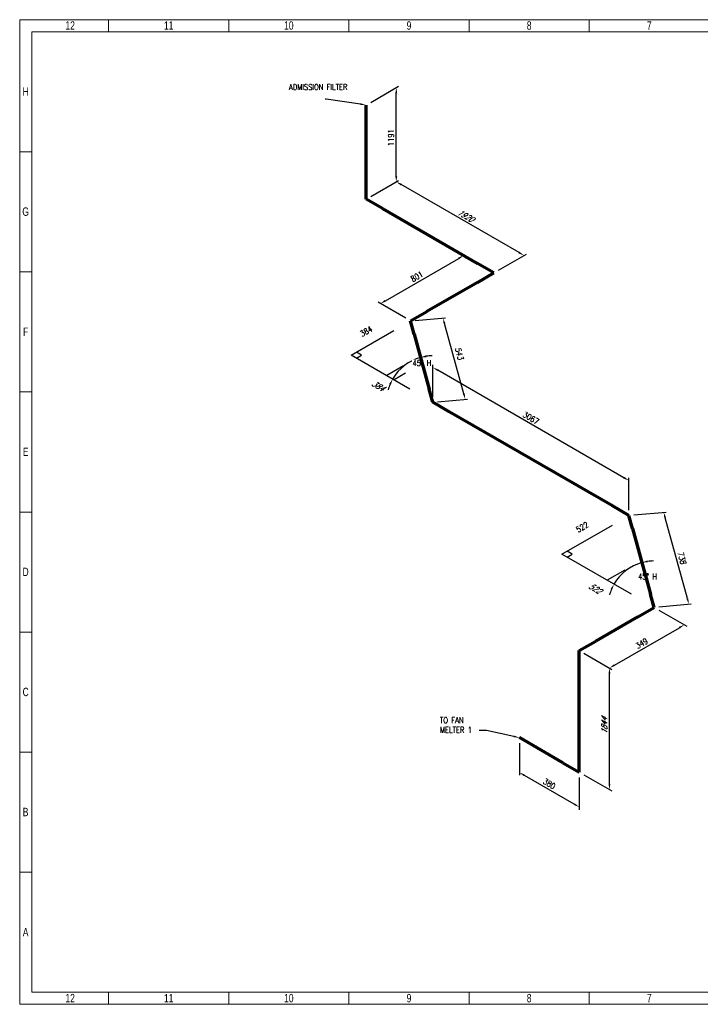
# Model space of a CAD drawing. Header units: millimetres. Extents: x 0 to 594, y 0 to 424.
# Tile 1 of 15: x 0 to 293, y 0 to 424. Entities that reach past the tile are written whole.
import ezdxf
from ezdxf import colors
from ezdxf.entities.mleader import LeaderData, LeaderLine
from ezdxf.math import Vec2, Vec3

# ---------------------------------------------------------------- set-up
doc = ezdxf.new("R2010")
doc.units = ezdxf.units.MM
doc.header["$LTSCALE"] = 0.25
for name, color, linetype in [('Annotation', 7, 'Continuous'), ('Dimension', 1, 'Continuous'), ('Skew Box', 7, 'Continuous')]:
    doc.layers.add(name, color=color, linetype=linetype)
doc.layers.add('Pipe', color=3, linetype='Continuous', lineweight=70)
doc.styles.add('AdskIsoAnnotation', font='romans.shx', dxfattribs={"width": 0.8, "height": 1})
doc.styles.add('AdskIsoMetric', font='romans.shx', dxfattribs={"width": 0.8, "height": 2.5})
doc.styles.add('AdskIsoMetric-30', font='romans.shx', dxfattribs={"width": 0.8, "height": 2.5})
doc.styles.add('AdskIsoMetric10', font='romans.shx', dxfattribs={"width": 0.8, "oblique": 10.115766, "height": 2.5})
doc.styles.add('AdskIsoMetric30', font='romans.shx', dxfattribs={"width": 0.8, "oblique": 30, "height": 2.5})
doc.styles.add('SLDTEXTSTYLE3', font='TXT', dxfattribs={"width": 0.75})
doc.styles.get("Standard").update_dxf_attribs({"font": 'arial.ttf'})
doc.dimstyles.new('AdskIsoMetric', dxfattribs={"dimtxt": 2.5, "dimasz": 2.5, "dimexe": 1, "dimexo": 2, "dimgap": 0.8, "dimtad": 1, "dimdec": 0, "dimrnd": 1, "dimzin": 0, "dimdsep": 46, "dimtxsty": 'AdskIsoMetric', "dimcen": 0, "dimclrt": 7, "dimadec": 0, "dimazin": 0, "dimtfac": 1, "dimtdec": 0, "dimtmove": 1, "dimatfit": 3, "dimfxl": 1, "dimtfill": 1, "dimfrac": 2, "dimtolj": 1, "dimtzin": 0, "dimarcsym": 0})

# ---------------------------------------------------------------- blocks, each defined once
blk = doc.blocks.new('*D14')
at = {"layer": 'Defpoints', "color": 0, "transparency": 16777216}
for p in [(267.97, 190.34), (259.09, 185.17), (255.94, 181.05), (273.26, 171.05)]:
    blk.add_point(p, dxfattribs=at)
at = {"layer": 'Dimension', "color": 0, "lineweight": -2, "transparency": 16777216}
for start, end in [(91.0073, 98.1739), (105.3406, 150), (157.1666, 164.3333)]:
    blk.add_arc((273.26, 171.05), 20, start, end, dxfattribs=at)
at = {"layer": 'Dimension', "color": 0, "transparency": 16777216}
for points in [[(270.51, 190.44), (270.34, 191.26), (267.97, 190.34)], [(254.46, 179), (255.21, 178.63), (255.94, 181.05)]]:
    blk.add_solid(points, dxfattribs=at)
at = {"layer": 'Dimension', "color": 7, "transparency": 16777216, "insert": (270.37, 184.35), "char_height": 2.5, "attachment_point": 5, "style": 'AdskIsoMetric', "bg_fill": 3, "box_fill_scale": 1.1, "bg_fill_color": 256, "bg_fill_true_color": 13158600, "bg_fill_transparency": 0}
blk.add_mtext('\\A1;45° H', dxfattribs=at)
blk = doc.blocks.new('*D15')
at = {"layer": 'Defpoints', "color": 0, "transparency": 16777216}
for p in [(163.76, 273.55), (160.61, 269.44), (177.93, 259.44)]:
    blk.add_point(p, dxfattribs=at)
at = {"layer": 'Dimension', "color": 0, "lineweight": -2, "transparency": 16777216}
for start, end in [(105.3406, 150), (91.0073, 98.1739), (157.1666, 164.3333)]:
    blk.add_arc((177.93, 259.44), 20, start, end, dxfattribs=at)
at = {"layer": 'Dimension', "color": 0, "transparency": 16777216}
for points in [[(175.17, 278.83), (175, 279.64), (172.63, 278.73)], [(159.12, 267.39), (159.87, 267.01), (160.61, 269.44)]]:
    blk.add_solid(points, dxfattribs=at)
at = {"layer": 'Dimension', "color": 7, "transparency": 16777216, "insert": (173.23, 276.31), "char_height": 2.5, "attachment_point": 5, "style": 'AdskIsoMetric', "bg_fill": 3, "box_fill_scale": 1.1, "bg_fill_color": 256, "bg_fill_true_color": 13158600, "bg_fill_transparency": 0}
blk.add_mtext('\\A1;45° H', dxfattribs=at)
at = {"layer": 'Defpoints', "color": 0, "transparency": 16777216}
blk.add_point((172.63, 278.73), dxfattribs=at)
blk = doc.blocks.new('*D16')
at = {"layer": 'Defpoints', "color": 0, "transparency": 16777216}
for p in [(162.17, 395), (149.18, 387.5), (149.18, 346.95)]:
    blk.add_point(p, dxfattribs=at)
at = {"layer": 'Dimension', "color": 0, "lineweight": -2, "transparency": 16777216}
for p, q in [((151.18, 388.66), (163.17, 395.58)), ((162.17, 356.95), (162.17, 392.5)), ((151.18, 348.11), (163.17, 355.03))]:
    blk.add_line(p, q, dxfattribs=at)
at = {"layer": 'Dimension', "color": 0, "transparency": 16777216}
for points in [[(161.75, 392.5), (162.59, 392.5), (162.17, 395)], [(161.75, 356.95), (162.59, 356.95), (162.17, 354.45)]]:
    blk.add_solid(points, dxfattribs=at)
at = {"layer": 'Dimension', "color": 7, "transparency": 16777216, "insert": (159.93, 373.43), "char_height": 2.5, "attachment_point": 5, "rotation": 90, "style": 'AdskIsoMetric-30', "bg_fill": 3, "box_fill_scale": 1.1, "bg_fill_color": 256, "bg_fill_true_color": 13158600, "bg_fill_transparency": 0}
blk.add_mtext('\\A1;1191', dxfattribs=at)
blk = doc.blocks.new('*D17')
at = {"layer": 'Defpoints', "color": 0, "transparency": 16777216}
for p in [(162.17, 354.45), (149.18, 346.95), (204.21, 315.18)]:
    blk.add_point(p, dxfattribs=at)
at = {"layer": 'Dimension', "color": 0, "lineweight": -2, "transparency": 16777216}
for p, q in [((151.18, 348.11), (163.17, 355.03)), ((215.04, 323.93), (164.34, 353.2)), ((206.21, 316.33), (218.21, 323.26))]:
    blk.add_line(p, q, dxfattribs=at)
at = {"layer": 'Dimension', "color": 0, "transparency": 16777216}
for points in [[(164.54, 353.56), (164.13, 352.84), (162.17, 354.45)], [(215.25, 324.29), (214.83, 323.57), (217.21, 322.68)]]:
    blk.add_solid(points, dxfattribs=at)
at = {"layer": 'Dimension', "color": 7, "transparency": 16777216, "insert": (191.93, 339.86), "char_height": 2.5, "attachment_point": 5, "rotation": 330, "style": 'AdskIsoMetric30', "bg_fill": 3, "box_fill_scale": 1.1, "bg_fill_color": 256, "bg_fill_true_color": 13158600, "bg_fill_transparency": 0}
blk.add_mtext('\\A1;1920', dxfattribs=at)
blk = doc.blocks.new('*D18')
at = {"layer": 'Defpoints', "color": 0, "transparency": 16777216}
for p in [(191.22, 322.68), (204.21, 315.18), (168.32, 294.45)]:
    blk.add_point(p, dxfattribs=at)
at = {"layer": 'Dimension', "color": 0, "lineweight": -2, "transparency": 16777216}
for p, q in [((157.49, 303.2), (189.06, 321.43)), ((166.32, 295.61), (154.33, 302.53))]:
    blk.add_line(p, q, dxfattribs=at)
at = {"layer": 'Dimension', "color": 0, "transparency": 16777216}
for points in [[(188.85, 321.79), (189.27, 321.07), (191.22, 322.68)], [(157.29, 303.57), (157.7, 302.84), (155.33, 301.95)]]:
    blk.add_solid(points, dxfattribs=at)
at = {"layer": 'Dimension', "color": 7, "transparency": 16777216, "insert": (171.04, 313.61), "char_height": 2.5, "attachment_point": 5, "rotation": 30, "style": 'AdskIsoMetric-30', "bg_fill": 3, "box_fill_scale": 1.1, "bg_fill_color": 256, "bg_fill_true_color": 13158600, "bg_fill_transparency": 0}
blk.add_mtext('\\A1;801', dxfattribs=at)
blk = doc.blocks.new('*D19')
at = {"layer": 'Defpoints', "color": 0, "transparency": 16777216}
for p in [(168.32, 294.45), (182.29, 295.73), (177.93, 259.44)]:
    blk.add_point(p, dxfattribs=at)
at = {"layer": 'Dimension', "color": 0, "lineweight": -2, "transparency": 16777216}
for p, q in [((170.34, 294.64), (183.31, 295.83)), ((191.24, 263.13), (182.96, 293.32)), ((179.95, 259.62), (192.91, 260.81))]:
    blk.add_line(p, q, dxfattribs=at)
at = {"layer": 'Dimension', "color": 0, "transparency": 16777216}
for points in [[(183.36, 293.43), (182.55, 293.21), (182.29, 295.73)], [(191.64, 263.24), (190.84, 263.02), (191.9, 260.72)]]:
    blk.add_solid(points, dxfattribs=at)
at = {"layer": 'Dimension', "color": 7, "transparency": 16777216, "insert": (189.3, 280.45), "char_height": 2.5, "attachment_point": 5, "rotation": 285.3406, "style": 'AdskIsoMetric10', "bg_fill": 3, "box_fill_scale": 1.1, "bg_fill_color": 256, "bg_fill_true_color": 13158600, "bg_fill_transparency": 0}
blk.add_mtext('\\A1;543', dxfattribs=at)
blk = doc.blocks.new('*D20')
at = {"layer": 'Defpoints', "color": 0, "transparency": 16777216}
for p in [(177.93, 274.44), (177.93, 259.44), (262.4, 210.67)]:
    blk.add_point(p, dxfattribs=at)
at = {"layer": 'Dimension', "color": 0, "lineweight": -2, "transparency": 16777216}
for p, q in [((177.93, 261.75), (177.93, 275.59)), ((260.23, 226.92), (180.09, 273.19)), ((262.4, 212.98), (262.4, 226.82))]:
    blk.add_line(p, q, dxfattribs=at)
at = {"layer": 'Dimension', "color": 0, "transparency": 16777216}
for points in [[(180.3, 273.55), (179.88, 272.83), (177.93, 274.44)], [(260.44, 227.28), (260.02, 226.56), (262.4, 225.67)]]:
    blk.add_solid(points, dxfattribs=at)
at = {"layer": 'Dimension', "color": 7, "transparency": 16777216, "insert": (220.16, 252.64), "char_height": 2.5, "attachment_point": 5, "rotation": 330, "style": 'AdskIsoMetric-30', "bg_fill": 3, "box_fill_scale": 1.1, "bg_fill_color": 256, "bg_fill_true_color": 13158600, "bg_fill_transparency": 0}
blk.add_mtext('\\A1;3067', dxfattribs=at)
blk = doc.blocks.new('*D21')
at = {"layer": 'Defpoints', "color": 0, "transparency": 16777216}
for p in [(262.4, 210.67), (277.33, 212.04), (273.26, 171.05)]:
    blk.add_point(p, dxfattribs=at)
at = {"layer": 'Dimension', "color": 0, "lineweight": -2, "transparency": 16777216}
for p, q in [((264.42, 210.86), (278.35, 212.13)), ((287.54, 174.83), (278, 209.63)), ((275.29, 171.24), (289.21, 172.51))]:
    blk.add_line(p, q, dxfattribs=at)
at = {"layer": 'Dimension', "color": 0, "transparency": 16777216}
for points in [[(278.4, 209.74), (277.59, 209.51), (277.33, 212.04)], [(287.94, 174.94), (287.14, 174.72), (288.2, 172.42)]]:
    blk.add_solid(points, dxfattribs=at)
at = {"layer": 'Dimension', "color": 7, "transparency": 16777216, "insert": (285.17, 192.45), "char_height": 2.5, "attachment_point": 5, "rotation": 285.3406, "style": 'AdskIsoMetric10', "bg_fill": 3, "box_fill_scale": 1.1, "bg_fill_color": 256, "bg_fill_true_color": 13158600, "bg_fill_transparency": 0}
blk.add_mtext('\\A1;738', dxfattribs=at)
blk = doc.blocks.new('*D22')
at = {"layer": 'Defpoints', "color": 0, "transparency": 16777216}
for p in [(273.26, 171.05), (286.26, 163.55), (240.99, 152.42)]:
    blk.add_point(p, dxfattribs=at)
at = {"layer": 'Dimension', "color": 0, "lineweight": -2, "transparency": 16777216}
for p, q in [((275.26, 169.9), (287.26, 162.97)), ((256.14, 146.17), (284.09, 162.3)), ((242.99, 151.26), (254.98, 144.34))]:
    blk.add_line(p, q, dxfattribs=at)
at = {"layer": 'Dimension', "color": 0, "transparency": 16777216}
for points in [[(283.88, 162.66), (284.3, 161.94), (286.26, 163.55)], [(255.94, 146.53), (256.35, 145.81), (253.98, 144.92)]]:
    blk.add_solid(points, dxfattribs=at)
at = {"layer": 'Dimension', "color": 7, "transparency": 16777216, "insert": (267.88, 155.53), "char_height": 2.5, "attachment_point": 5, "rotation": 30, "style": 'AdskIsoMetric-30', "bg_fill": 3, "box_fill_scale": 1.1, "bg_fill_color": 256, "bg_fill_true_color": 13158600, "bg_fill_transparency": 0}
blk.add_mtext('\\A1;349', dxfattribs=at)
blk = doc.blocks.new('*D23')
at = {"layer": 'Defpoints', "color": 0, "transparency": 16777216}
for p in [(240.99, 152.42), (253.98, 144.92), (240.99, 100)]:
    blk.add_point(p, dxfattribs=at)
at = {"layer": 'Dimension', "color": 0, "lineweight": -2, "transparency": 16777216}
for p, q in [((242.99, 151.26), (254.98, 144.34)), ((253.98, 95), (253.98, 142.42)), ((242.99, 98.84), (254.98, 91.92))]:
    blk.add_line(p, q, dxfattribs=at)
at = {"layer": 'Dimension', "color": 0, "transparency": 16777216}
for points in [[(253.56, 142.42), (254.4, 142.42), (253.98, 144.92)], [(253.56, 95), (254.4, 95), (253.98, 92.5)]]:
    blk.add_solid(points, dxfattribs=at)
at = {"layer": 'Dimension', "color": 7, "transparency": 16777216, "insert": (251.74, 120), "char_height": 2.5, "attachment_point": 5, "rotation": 90, "style": 'AdskIsoMetric30', "bg_fill": 3, "box_fill_scale": 1.1, "bg_fill_color": 256, "bg_fill_true_color": 13158600, "bg_fill_transparency": 0}
blk.add_mtext('\\A1;1844', dxfattribs=at)
blk = doc.blocks.new('*D24')
at = {"layer": 'Defpoints', "color": 0, "transparency": 16777216}
for p in [(215.18, 114.9), (215.18, 99.9), (240.99, 100)]:
    blk.add_point(p, dxfattribs=at)
at = {"layer": 'Dimension', "color": 0, "lineweight": -2, "transparency": 16777216}
for p, q in [((215.18, 112.59), (215.18, 98.75)), ((238.82, 86.25), (217.34, 98.65)), ((240.99, 97.69), (240.99, 83.84))]:
    blk.add_line(p, q, dxfattribs=at)
at = {"layer": 'Dimension', "color": 0, "transparency": 16777216}
for points in [[(217.55, 99.01), (217.14, 98.29), (215.18, 99.9)], [(239.03, 86.61), (238.62, 85.89), (240.99, 85)]]:
    blk.add_solid(points, dxfattribs=at)
at = {"layer": 'Dimension', "color": 7, "transparency": 16777216, "insert": (228.08, 95.04), "char_height": 2.5, "attachment_point": 5, "rotation": 330, "style": 'AdskIsoMetric-30', "bg_fill": 3, "box_fill_scale": 1.1, "bg_fill_color": 256, "bg_fill_true_color": 13158600, "bg_fill_transparency": 0}
blk.add_mtext('\\A1;380', dxfattribs=at)
blk = doc.blocks.new('*D25')
at = {"layer": 'Defpoints', "color": 0, "transparency": 16777216}
for p in [(233.52, 194), (233.52, 194), (273.26, 171.05)]:
    blk.add_point(p, dxfattribs=at)
at = {"layer": 'Dimension', "color": 7, "transparency": 16777216, "insert": (247.7, 179.24), "char_height": 2.5, "attachment_point": 5, "rotation": 330, "style": 'AdskIsoMetric30', "bg_fill": 3, "box_fill_scale": 1.1, "bg_fill_color": 256, "bg_fill_true_color": 13158600, "bg_fill_transparency": 0}
blk.add_mtext('\\A1;522', dxfattribs=at)
blk = doc.blocks.new('*D26')
at = {"layer": 'Defpoints', "color": 0, "transparency": 16777216}
for p in [(262.4, 210.67), (262.4, 210.67), (233.52, 194)]:
    blk.add_point(p, dxfattribs=at)
at = {"layer": 'Dimension', "color": 7, "transparency": 16777216, "insert": (242.27, 205.62), "char_height": 2.5, "attachment_point": 5, "rotation": 30, "style": 'AdskIsoMetric-30', "bg_fill": 3, "box_fill_scale": 1.1, "bg_fill_color": 256, "bg_fill_true_color": 13158600, "bg_fill_transparency": 0}
blk.add_mtext('\\A1;522', dxfattribs=at)
blk = doc.blocks.new('*D27')
at = {"layer": 'Defpoints', "color": 0, "transparency": 16777216}
for p in [(142.8, 279.72), (142.8, 279.72), (177.93, 259.44)]:
    blk.add_point(p, dxfattribs=at)
at = {"layer": 'Dimension', "color": 7, "transparency": 16777216, "insert": (154.23, 266.55), "char_height": 2.5, "attachment_point": 5, "rotation": 330, "style": 'AdskIsoMetric30', "bg_fill": 3, "box_fill_scale": 1.1, "bg_fill_color": 256, "bg_fill_true_color": 13158600, "bg_fill_transparency": 0}
blk.add_mtext('\\A1;384', dxfattribs=at)
blk = doc.blocks.new('*D28')
at = {"layer": 'Defpoints', "color": 0, "transparency": 16777216}
for p in [(168.32, 294.46), (168.32, 294.45), (142.8, 279.72)]:
    blk.add_point(p, dxfattribs=at)
at = {"layer": 'Dimension', "color": 7, "transparency": 16777216, "insert": (149.21, 289.99), "char_height": 2.5, "attachment_point": 5, "rotation": 30, "style": 'AdskIsoMetric-30', "bg_fill": 3, "box_fill_scale": 1.1, "bg_fill_color": 256, "bg_fill_true_color": 13158600, "bg_fill_transparency": 0}
blk.add_mtext('\\A1;384', dxfattribs=at)
blk = doc.blocks.new('Elbow-1-Iso2DSkew90')
at = {"color": 0, "linetype": 'ByBlock', "lineweight": -2, "extrusion": (-0.707107, -0.408248, 0.57735)}
for p, q in [((0, 0), (0, 8.16)), ((-7.07, 4.08), (0, 0)), ((0, 0), (0, 0))]:
    blk.add_line(p, q, dxfattribs=at)
blk = doc.blocks.new('Elbow-1-Iso2DSkew0')
at = {"color": 0, "linetype": 'ByBlock', "lineweight": -2, "extrusion": (-0.707107, 0.408248, -0.57735)}
for p, q in [((0, 0), (7.07, 4.08)), ((0, 0), (0, 0)), ((0, -8.16), (0, 0))]:
    blk.add_line(p, q, dxfattribs=at)
blk = doc.blocks.new('Elbow-2-Iso2DSkew90')
at = {"color": 0, "linetype": 'ByBlock', "lineweight": -2, "extrusion": (0, 0.816497, 0.57735)}
for p, q in [((0, 0), (-1.56, 5.7)), ((0, 0), (0, 0)), ((-7.07, -4.08), (0, 0))]:
    blk.add_line(p, q, dxfattribs=at)
blk = doc.blocks.new('Elbow-3-Iso2DSkew90')
at = {"color": 0, "linetype": 'ByBlock', "lineweight": -2, "extrusion": (0, 0.816497, 0.57735)}
for p, q in [((0, 0), (-7.07, 4.08)), ((0, 0), (0, 0)), ((1.56, -5.7), (0, 0))]:
    blk.add_line(p, q, dxfattribs=at)
blk = doc.blocks.new('Elbow-4-Iso2DSkew90')
at = {"color": 0, "linetype": 'ByBlock', "lineweight": -2, "extrusion": (-3.13301e-11, -0.816497, -0.57735)}
for p, q in [((0, 0), (-1.56, 5.7)), ((0, 0), (0, 0)), ((7.07, -4.08), (0, 0))]:
    blk.add_line(p, q, dxfattribs=at)
blk = doc.blocks.new('Elbow-5-Iso2DSkew90')
at = {"color": 0, "linetype": 'ByBlock', "lineweight": -2, "extrusion": (3.8762e-11, -0.816497, -0.57735)}
for p, q in [((0, 0), (7.07, 4.08)), ((0, 0), (0, 0)), ((1.56, -5.7), (0, 0))]:
    blk.add_line(p, q, dxfattribs=at)
blk = doc.blocks.new('Elbow-6-Iso2DSkew90')
at = {"color": 0, "linetype": 'ByBlock', "lineweight": -2, "extrusion": (0, 0.816497, 0.57735)}
for p, q in [((0, 0), (-7.07, 4.08)), ((0, 0), (0, 0)), ((-7.07, -4.08), (0, 0))]:
    blk.add_line(p, q, dxfattribs=at)
blk = doc.blocks.new('Elbow-7-Iso2DSkew90')
at = {"color": 0, "linetype": 'ByBlock', "lineweight": -2, "extrusion": (0.707107, 0.408248, -0.57735)}
for p, q in [((0, 0), (0, 8.16)), ((0, 0), (0, 0)), ((7.07, -4.08), (0, 0))]:
    blk.add_line(p, q, dxfattribs=at)
blk = doc.blocks.new('cajetin')
at = {"color": 7, "linetype": 'Continuous', "lineweight": 18}
for p, q in [((0, 0), (0, 615)), ((0, 615), (861, 615)), ((55.5, 607.5), (55.5, 615)), ((130.5, 607.5), (130.5, 615)), ((205.5, 607.5), (205.5, 615)), ((280.5, 607.5), (280.5, 615)), ((355.5, 607.5), (355.5, 615)), ((7.5, 7.5), (7.5, 607.5)), ((7.5, 607.5), (853.5, 607.5)), ((7.5, 532.5), (0, 532.5)), ((7.5, 457.5), (0, 457.5)), ((7.5, 382.5), (0, 382.5)), ((7.5, 307.5), (0, 307.5)), ((7.5, 307.5), (7.5, 307.5)), ((7.5, 232.5), (0, 232.5)), ((7.5, 157.5), (0, 157.5)), ((7.5, 82.5), (0, 82.5)), ((853.5, 7.5), (7.5, 7.5)), ((55.5, 7.5), (55.5, 0)), ((130.5, 7.5), (130.5, 0)), ((205.5, 7.5), (205.5, 0)), ((280.5, 7.5), (280.5, 0)), ((355.5, 7.5), (355.5, 0)), ((861, 0), (0, 0))]:
    blk.add_line(p, q, dxfattribs=at)
at = {"color": 7, "linetype": 'Continuous', "lineweight": 0, "char_height": 5.25, "attachment_point": 2, "style": 'SLDTEXTSTYLE3'}
for s, insert in [('12', (31.51, 613.99)), ('11', (93.01, 613.99)), ('10', (168.01, 613.99)), ('9', (243.01, 613.99)), ('8', (318.01, 613.99)), ('7', (393.01, 613.99)), ('H', (3.75, 572.74)), ('G', (3.68, 497.74)), ('F', (3.71, 422.74)), ('E', (3.74, 347.74)), ('D', (3.68, 272.74)), ('C', (3.73, 197.74)), ('B', (3.69, 122.74)), ('A', (3.7, 47.74)), ('12', (31.51, 6.49)), ('11', (93.01, 6.49)), ('10', (168.01, 6.49)), ('9', (243.01, 6.49)), ('8', (318.01, 6.49)), ('7', (393.01, 6.49))]:
    blk.add_mtext(s, dxfattribs=dict(at, insert=insert))

msp = doc.modelspace()

# ---------------------------------------------------------------- hatches: boundary and pattern name
at = {"layer": 'Skew Box', "extrusion": (-3.8875e-13, -4.66627e-13, -1)}
h = msp.add_hatch(dxfattribs=at)
h.set_pattern_fill('LINE', color=256, angle=150, style=0)
h.paths.add_polyline_path([(-157.657, 271.141), (-161.752, 268.777), (-166.342, 271.427), (-165.222, 275.509)], flags=0)
at = {"layer": 'Skew Box', "extrusion": (-4.29328e-13, -1.1604e-14, -1)}
h = msp.add_hatch(dxfattribs=at)
h.set_pattern_fill('LINE', color=256, angle=150, style=0)
h.paths.add_polyline_path([(-252.996, 182.754), (-255.936, 181.057), (-261.365, 184.191), (-260.561, 187.122)], flags=0)

# ---------------------------------------------------------------- linework, layer by layer
at = {"layer": 'Skew Box', "elevation": 0}
for points in [[(168.069, 265.13), (142.799, 279.72), (161.159, 290.32)], [(263.408, 176.743), (233.52, 193.999), (255.235, 206.536)]]:
    msp.add_lwpolyline(points, dxfattribs=at)
at = {"layer": 'Skew Box', "color": 1}
for points in [[(144.998, 278.45), (147.198, 279.72), (144.998, 280.99)], [(235.72, 192.729), (237.919, 193.999), (235.72, 195.269)]]:
    msp.add_lwpolyline(points, dxfattribs=at)

# ---------------------------------------------------------------- dimensions: what is measured, and where the dimension line sits
at = {"layer": 'Dimension'}
dim = msp.add_linear_dim(base=(162.171, 395), p1=(149.181, 346.952), p2=(149.181, 387.5), angle=90, text='1191', dimstyle='AdskIsoMetric', override={"dimtad": 0, "dimlfac": 29.383902, "dimtxsty": 'AdskIsoMetric-30', "dimse1": 0, "dimse2": 0, "dimsd1": 0, "dimsd2": 0, "dimtmove": 1}, dxfattribs=at)
dim.commit()
dim.dimension.update_dxf_attribs({"geometry": '*D16', "text_midpoint": (159.932, 373.433), "dimtype": 160})

# ---------------------------------------------------------------- leaders
at = {"layer": 'Annotation'}
ml = msp.add_multileader_mtext('Standard', dxfattribs=at)
ml.set_content('')
ml.set_leader_properties()
ml.build(insert=Vec2(0, 0))
ml.multileader.update_dxf_attribs({"dogleg_length": 3.062, "arrow_head_size": 2.5})
ctx = ml.context
ctx.base_point, ctx.arrow_head_size = Vec3(197.938, 118), 2.5
notes = []
notes.append((ctx, [(0, (1, 1, 0), (201, 118), (-1, 0), 3.062, [(0, [(215.179, 114.901)], 0, [])])]))
ctx.mtext, ml.multileader.dxf.content_type = None, 0
for ctx, leaders in notes:
    for number, flags, end, landing, length, lines in leaders:
        leader = LeaderData()
        leader.index, (leader.has_last_leader_line, leader.has_dogleg_vector, leader.attachment_direction) = number, flags
        leader.last_leader_point, leader.dogleg_vector, leader.dogleg_length = Vec3(end), Vec3(landing), length
        for number, points, colour, breaks in lines:
            line = LeaderLine()
            line.index, line.vertices, line.color, line.breaks = number, Vec3.list(points), colors.encode_raw_color(colour), breaks
            leader.lines.append(line)
        ctx.leaders.append(leader)

# ---------------------------------------------------------------- next in the draw order: dimensions: what is measured, and where the dimension line sits
at = {"layer": 'Dimension'}
dim = msp.add_linear_dim(base=(162.171, 354.452), p1=(204.215, 315.179), p2=(149.181, 346.952), angle=150, text='1920', dimstyle='AdskIsoMetric', override={"dimtad": 0, "dimlfac": 30.214663, "dimtxsty": 'AdskIsoMetric30', "dimse1": 0, "dimse2": 0, "dimsd1": 0, "dimsd2": 0, "dimtmove": 1}, dxfattribs=at)
dim.commit()
dim.dimension.update_dxf_attribs({"geometry": '*D17', "text_midpoint": (191.928, 339.859), "dimtype": 160})
for base, center, p1, p2, picture, middle in [((163.756, 273.553), (177.926, 259.439), (160.605, 269.439), (172.635, 278.727), '*D15', (173.232, 276.311)), ((259.095, 185.166), (273.265, 171.052), (255.944, 181.052), (267.974, 190.339), '*D14', (270.369, 184.348))]:
    dim = msp.add_angular_dim_3p(base=base, center=center, p1=p1, p2=p2, text='45° H', dimstyle='AdskIsoMetric', override={"dimexe": 20, "dimexo": 0, "dimtad": 4, "dimtih": 0, "dimse1": 1, "dimse2": 1, "dimsd1": 0, "dimsd2": 0}, dxfattribs=at)
    dim.commit()
    dim.dimension.update_dxf_attribs({"geometry": picture, "text_midpoint": middle, "dimtype": 165})

# ---------------------------------------------------------------- next in the draw order: leaders
at = {"layer": 'Annotation'}
ml = msp.add_multileader_mtext('Standard', dxfattribs=at)
ml.set_content('')
ml.set_leader_properties()
ml.build(insert=Vec2(0, 0))
ml.multileader.update_dxf_attribs({"dogleg_length": 0.457, "arrow_head_size": 2.5})
ctx = ml.context
ctx.base_point, ctx.arrow_head_size = Vec3(131.543, 390), 2.5
notes = []
notes.append((ctx, [(0, (1, 1, 0), (132, 390), (-1, 0), 0.457, [(0, [(149.181, 387.5)], 0, [])])]))
ctx.mtext, ml.multileader.dxf.content_type = None, 0
for ctx, leaders in notes:
    for number, flags, end, landing, length, lines in leaders:
        leader = LeaderData()
        leader.index, (leader.has_last_leader_line, leader.has_dogleg_vector, leader.attachment_direction) = number, flags
        leader.last_leader_point, leader.dogleg_vector, leader.dogleg_length = Vec3(end), Vec3(landing), length
        for number, points, colour, breaks in lines:
            line = LeaderLine()
            line.index, line.vertices, line.color, line.breaks = number, Vec3.list(points), colors.encode_raw_color(colour), breaks
            leader.lines.append(line)
        ctx.leaders.append(leader)

# ---------------------------------------------------------------- next in the draw order: linework, layer by layer
at = {"layer": 'Pipe'}
msp.add_lwpolyline([(149.181, 355.117), (149.181, 387.5)], dxfattribs=at)

# ---------------------------------------------------------------- next in the draw order: block references
msp.add_blockref('Elbow-7-Iso2DSkew90', (149.181, 346.952), dxfattribs=at)

# ---------------------------------------------------------------- next in the draw order: dimensions: what is measured, and where the dimension line sits
at = {"layer": 'Dimension'}
dim = msp.add_linear_dim(base=(191.224, 322.679), p1=(168.32, 294.455), p2=(204.215, 315.179), angle=30, text='801', dimstyle='AdskIsoMetric', override={"dimtad": 0, "dimlfac": 19.329612, "dimtxsty": 'AdskIsoMetric-30', "dimse1": 0, "dimse2": 1, "dimsd1": 0, "dimsd2": 0, "dimtmove": 1}, dxfattribs=at)
dim.commit()
dim.dimension.update_dxf_attribs({"geometry": '*D18', "text_midpoint": (171.037, 313.61), "dimtype": 160})

# ---------------------------------------------------------------- next in the draw order: linework, layer by layer
at = {"layer": 'Pipe'}
for points in [[(156.252, 342.87), (197.144, 319.261)], [(197.144, 311.096), (175.391, 298.537)]]:
    msp.add_lwpolyline(points, dxfattribs=at)

# ---------------------------------------------------------------- next in the draw order: block references
msp.add_blockref('Elbow-6-Iso2DSkew90', (204.215, 315.179), dxfattribs=at)

# ---------------------------------------------------------------- next in the draw order: dimensions: what is measured, and where the dimension line sits
at = {"layer": 'Dimension'}
dim = msp.add_linear_dim(base=(182.295, 295.733), p1=(177.926, 259.439), p2=(168.32, 294.455), angle=105.34055, text='543', dimstyle='AdskIsoMetric', override={"dimtad": 0, "dimlfac": 14.947735, "dimtxsty": 'AdskIsoMetric10'}, dxfattribs=at)
dim.commit()
dim.dimension.update_dxf_attribs({"geometry": '*D19', "text_midpoint": (189.296, 280.455), "dimtype": 160})

# ---------------------------------------------------------------- next in the draw order: dimensions: what is measured, and where the dimension line sits
dim = msp.add_linear_dim(base=(177.926, 274.439), p1=(262.396, 210.67), p2=(177.926, 259.439), angle=150, text='3067', dimstyle='AdskIsoMetric', override={"dimtad": 0, "dimlfac": 31.447744, "dimtxsty": 'AdskIsoMetric-30', "dimse1": 0, "dimse2": 0, "dimsd1": 0, "dimsd2": 0, "dimtmove": 1}, dxfattribs=at)
dim.commit()
dim.dimension.update_dxf_attribs({"geometry": '*D20', "text_midpoint": (220.161, 252.641), "dimtype": 160})

# ---------------------------------------------------------------- next in the draw order: linework, layer by layer
at = {"layer": 'Pipe'}
msp.add_lwpolyline([(255.325, 214.753), (184.997, 255.357)], dxfattribs=at)

# ---------------------------------------------------------------- next in the draw order: dimensions: what is measured, and where the dimension line sits
at = {"layer": 'Dimension'}
for base, p1, p2, angle, text, override, picture, middle in [((142.798, 279.719), (177.926, 259.439), (142.799, 279.72), 150, '384', {"dimtad": 0, "dimlfac": 9.461583, "dimtxsty": 'AdskIsoMetric30', "dimse1": 1, "dimse2": 1, "dimsd1": 1, "dimsd2": 1, "dimtmove": 2}, '*D27', (154.232, 266.548)), ((277.334, 212.036), (273.265, 171.052), (262.396, 210.67), 105.34055, '738', {"dimtad": 0, "dimlfac": 17.974798, "dimtxsty": 'AdskIsoMetric10', "dimse1": 0, "dimse2": 0, "dimsd1": 0, "dimsd2": 0, "dimtmove": 1}, '*D21', (285.171, 192.447))]:
    dim = msp.add_linear_dim(base=base, p1=p1, p2=p2, angle=angle, text=text, dimstyle='AdskIsoMetric', override=override, dxfattribs=at)
    dim.commit()
    dim.dimension.update_dxf_attribs({"geometry": picture, "text_midpoint": middle, "dimtype": 160})

# ---------------------------------------------------------------- next in the draw order: block references
at = {"layer": 'Pipe'}
msp.add_blockref('Elbow-4-Iso2DSkew90', (177.926, 259.439), dxfattribs=at)

# ---------------------------------------------------------------- next in the draw order: dimensions: what is measured, and where the dimension line sits
at = {"layer": 'Dimension'}
for base, p1, p2, text, override, picture, middle in [((168.319, 294.455), (142.799, 279.72), (168.32, 294.455), '384', {"dimtad": 0, "dimlfac": 13.022751, "dimtxsty": 'AdskIsoMetric-30', "dimse1": 1, "dimse2": 1, "dimsd1": 1, "dimsd2": 1, "dimtmove": 2}, '*D28', (149.209, 289.992)), ((286.255, 163.552), (240.989, 152.418), (273.265, 171.052), '349', {"dimtad": 0, "dimlfac": 9.360412, "dimtxsty": 'AdskIsoMetric-30', "dimse1": 0, "dimse2": 0, "dimsd1": 0, "dimsd2": 0, "dimtmove": 1}, '*D22', (267.877, 155.528))]:
    dim = msp.add_linear_dim(base=base, p1=p1, p2=p2, angle=30, text=text, dimstyle='AdskIsoMetric', override=override, dxfattribs=at)
    dim.commit()
    dim.dimension.update_dxf_attribs({"geometry": picture, "text_midpoint": middle, "dimtype": 160})

# ---------------------------------------------------------------- next in the draw order: linework, layer by layer
at = {"layer": 'Pipe'}
for points in [[(169.884, 288.752), (176.362, 265.142)], [(266.194, 166.969), (248.06, 156.5)]]:
    msp.add_lwpolyline(points, dxfattribs=at)

# ---------------------------------------------------------------- next in the draw order: block references
msp.add_blockref('Elbow-5-Iso2DSkew90', (168.32, 294.455), dxfattribs=at)

# ---------------------------------------------------------------- next in the draw order: dimensions: what is measured, and where the dimension line sits
at = {"layer": 'Dimension'}
for base, p1, p2, angle, text, override, picture, middle in [((233.519, 193.998), (273.265, 171.052), (233.52, 193.999), 150, '522', {"dimtad": 0, "dimlfac": 11.377646, "dimtxsty": 'AdskIsoMetric30', "dimse1": 1, "dimse2": 1, "dimsd1": 1, "dimsd2": 1, "dimtmove": 2}, '*D25', (247.702, 179.24)), ((253.979, 144.918), (240.989, 100), (240.989, 152.418), 90, '1844', {"dimtad": 0, "dimlfac": 35.169931, "dimtxsty": 'AdskIsoMetric30', "dimse1": 0, "dimse2": 0, "dimsd1": 0, "dimsd2": 0, "dimtmove": 1}, '*D23', (251.74, 120.002))]:
    dim = msp.add_linear_dim(base=base, p1=p1, p2=p2, angle=angle, text=text, dimstyle='AdskIsoMetric', override=override, dxfattribs=at)
    dim.commit()
    dim.dimension.update_dxf_attribs({"geometry": picture, "text_midpoint": middle, "dimtype": 160})

# ---------------------------------------------------------------- next in the draw order: block references
at = {"layer": 'Pipe'}
for name, p in [('Elbow-2-Iso2DSkew90', (273.265, 171.052)), ('Elbow-1-Iso2DSkew0', (240.989, 152.418))]:
    msp.add_blockref(name, p, dxfattribs=at)

# ---------------------------------------------------------------- next in the draw order: dimensions: what is measured, and where the dimension line sits
at = {"layer": 'Dimension'}
for base, p1, p2, angle, text, override, picture, middle in [((262.395, 210.671), (233.52, 193.999), (262.396, 210.67), 30, '522', {"dimtad": 0, "dimlfac": 15.659986, "dimtxsty": 'AdskIsoMetric-30', "dimse1": 1, "dimse2": 1, "dimsd1": 1, "dimsd2": 1, "dimtmove": 2}, '*D26', (242.268, 205.62)), ((215.179, 99.901), (240.989, 100), (215.179, 114.901), 150, '380', {"dimtad": 0, "dimlfac": 12.757186, "dimtxsty": 'AdskIsoMetric-30', "dimse1": 0, "dimse2": 0, "dimsd1": 0, "dimsd2": 0, "dimtmove": 1}, '*D24', (228.084, 95.037))]:
    dim = msp.add_linear_dim(base=base, p1=p1, p2=p2, angle=angle, text=text, dimstyle='AdskIsoMetric', override=override, dxfattribs=at)
    dim.commit()
    dim.dimension.update_dxf_attribs({"geometry": picture, "text_midpoint": middle, "dimtype": 160})

# ---------------------------------------------------------------- next in the draw order: linework, layer by layer
at = {"layer": 'Pipe'}
for points in [[(263.961, 204.968), (271.7, 176.754)], [(240.989, 108.165), (240.989, 144.253)], [(233.918, 104.082), (215.179, 114.901)]]:
    msp.add_lwpolyline(points, dxfattribs=at)

# ---------------------------------------------------------------- next in the draw order: block references
at = {"xscale": 0.689895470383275, "yscale": 0.689895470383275, "zscale": 0.689895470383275}
msp.add_blockref('cajetin', (0, 0), dxfattribs=at)
at = {"layer": 'Pipe'}
for name, p in [('Elbow-3-Iso2DSkew90', (262.396, 210.67)), ('Elbow-1-Iso2DSkew90', (240.989, 100))]:
    msp.add_blockref(name, p, dxfattribs=at)

# ---------------------------------------------------------------- next in the draw order: texts
at = {"layer": 'Annotation', "char_height": 2.5, "attachment_point": 7, "style": 'AdskIsoAnnotation', "bg_fill": 3, "box_fill_scale": 1, "bg_fill_color": 256, "bg_fill_true_color": 13158600, "bg_fill_transparency": 0}
for s, insert in [('ADMISSION FILTER', (116, 394)), ('TO FAN\\PMELTER 1', (181, 117))]:
    msp.add_mtext(s, dxfattribs=dict(at, insert=insert))

doc.saveas('drawing.dxf')
